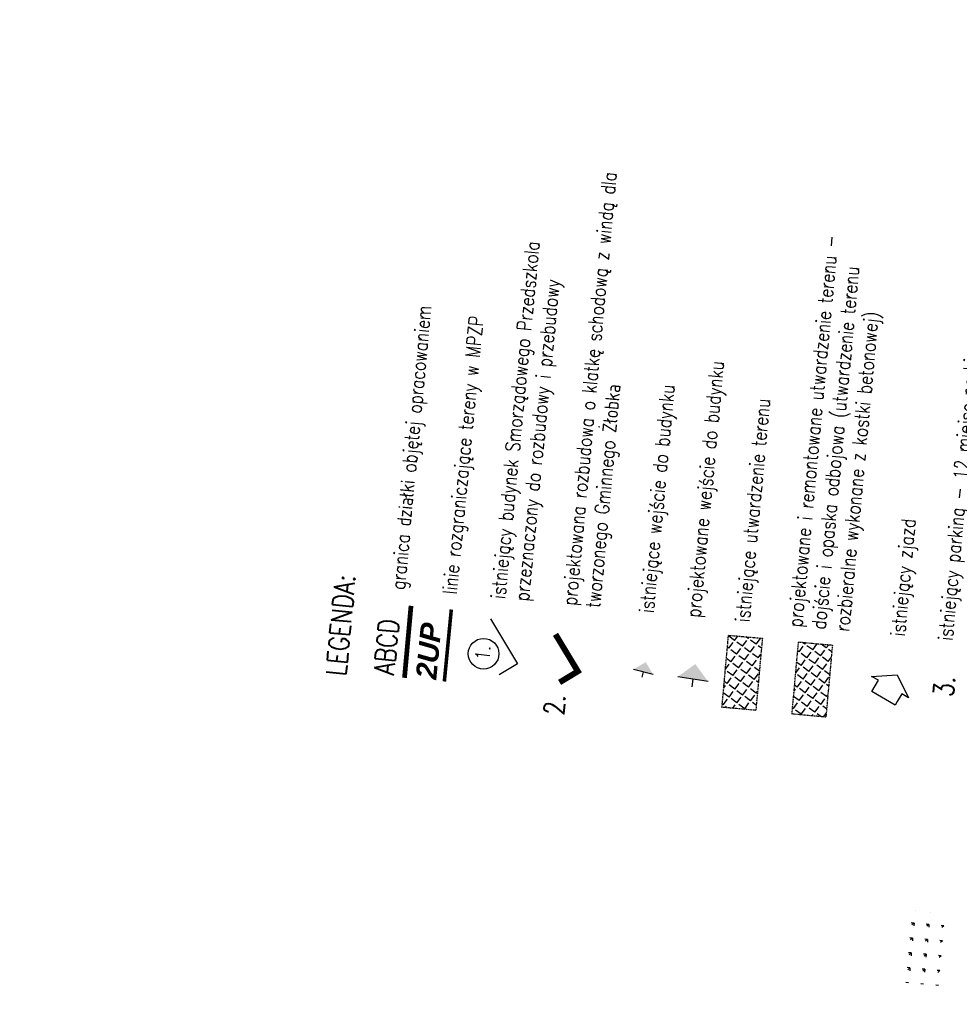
# Model space of a CAD drawing. Extents: x -38969 to 27108, y -24488 to 212598.
# Tile 96 of 256: x -18632 to -10682, y 39061 to 47396. Entities that reach past the tile are written whole.
import ezdxf
from ezdxf import colors
from ezdxf.entities.mleader import LeaderData, LeaderLine
from ezdxf.math import Vec2, Vec3

# ---------------------------------------------------------------- set-up
doc = ezdxf.new("R2010")
doc.units = 0
doc.header["$LTSCALE"] = 100
doc.header["$MEASUREMENT"] = 0
doc.linetypes.add('ACAD_ISO03W100', pattern=[30, 12, -18])
doc.linetypes.add('DASHED22', pattern=[0.15, 0.1, -0.05])
for name, color, linetype in [('T_1-granice', 70, 'CONTINUOUS'), ('T_1-HAT', 6, 'CONTINUOUS'), ('T_1-MIEJSCOWY PLAN LINIE', 253, 'CONTINUOUS'), ('T_1-mur', 3, 'CONTINUOUS'), ('T_1-MUW', 1, 'CONTINUOUS'), ('T_1-POW', 123, 'DASHED22'), ('t_1-TXT', 123, 'CONTINUOUS'), ('t_1-TXT1000', 123, 'CONTINUOUS')]:
    doc.layers.add(name, color=color, linetype=linetype)
doc.styles.add('Arial', font='arial.ttf')
doc.styles.add('ROMANS', font='ROMANS.shx', dxfattribs={"width": 0.8})
doc.styles.get("Standard").update_dxf_attribs({"font": 'romans.shx', "width": 0.7})
pattern_1 = [(53.36115, (-3895.145, 15528.38), (-66.19908, 49.23345), [60, -22.5]), (143.36115, (-3895.145, 15528.38), (-49.23345, -66.19908), [60, -22.5])]

msp = doc.modelspace()

# ---------------------------------------------------------------- hatches: boundary and pattern name
at = {"layer": 'T_1-HAT'}
h = msp.add_hatch(dxfattribs=at)
h.set_pattern_fill('ANGLE', color=256, scale=300, angle=-31.130865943)
h.set_pattern_definition(pattern_1)
h.paths.add_polyline_path([(-12689.68942, 41575.55073), (-12634.51427, 42185.58184), (-12348.12269, 42159.67874), (-12403.29784, 41549.64763)])
at = {"layer": 'T_1-HAT', "true_color": 0x0844f7}
h = msp.add_hatch(dxfattribs=at)
h.set_pattern_fill('ANGLE', color=160, scale=300, angle=-31.130865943)
h.set_pattern_definition(pattern_1)
h.paths.add_polyline_path([(-12096.99936, 41518.39784), (-12041.82421, 42128.42896), (-11755.43263, 42102.52586), (-11810.60778, 41492.49474)])
at = {"layer": 'T_1-HAT', "true_color": 0x77f906}
h = msp.add_hatch(dxfattribs=at)
h.set_pattern_fill('GRASS', color=70, scale=5, angle=-31.130865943)
h.set_pattern_definition([(219.832, (-10857.67, 39220.03), (-11.44, -126.484), [23.812, -155.793]), (174.832, (-10857.67, 39220.03), (-11.44, -126.484), [23.812, -103.188]), (264.832, (-10857.67, 39220.03), (126.484, -11.44), [23.812, -103.187])])
h.paths.add_polyline_path([(-11144.06466, 39245.93328), (-11088.88951, 39855.96439), (-10802.49793, 39830.06129), (-10857.67308, 39220.03018)])
at = {"layer": 'T_1-mur', "linetype": 'Continuous', "lineweight": 0, "true_color": 0x030303}
for points in [[(-13334.6386, 41958.11754), (-13439.67969, 41896.11355), (-13272.63461, 41853.07645)], [(-12915.64556, 41941.87261), (-13063.39436, 41833.95564), (-12807.72859, 41794.12381)]]:
    msp.add_hatch(color=18, dxfattribs=at).paths.add_polyline_path(points)

# ---------------------------------------------------------------- linework, layer by layer
at = {"layer": 'T_1-granice', "color": 200, "linetype": 'ACAD_ISO03W100', "ltscale": 0.1, "true_color": 0xba03fc, "const_width": 40}
msp.add_lwpolyline([(-15375.95706, 41824.96436), (-15320.81215, 42434.66117)], dxfattribs=at)
at = {"layer": 'T_1-MIEJSCOWY PLAN LINIE', "color": 251, "ltscale": 4, "true_color": 0x525252, "const_width": 30}
msp.add_lwpolyline([(-15038.73867, 41794.07217), (-14979.97855, 42403.42961)], dxfattribs=at)
at = {"layer": 'T_1-mur', "color": 18, "linetype": 'Continuous', "true_color": 0x030303}
for p, q in [((-13272.63461, 41853.07645), (-13439.67969, 41896.11355)), ((-13356.15715, 41874.595), (-13367.29874, 41831.34982)), ((-12807.72859, 41794.12381), (-13063.39436, 41833.95564)), ((-12935.56148, 41814.03973), (-12945.87327, 41747.85213))]:
    msp.add_line(p, q, dxfattribs=at)
at = {"layer": 'T_1-mur', "color": 3, "ltscale": 0.6, "const_width": 50}
msp.add_lwpolyline([(-14098.21088, 42193.17575), (-13909.10051, 41879.94102), (-14063.78414, 41786.5533)], dxfattribs=at)
at = {"layer": 'T_1-mur'}
msp.add_lwpolyline([(-11225.00185, 41593.00999), (-11422.38311, 41708.35908), (-11366.36859, 41804.20912), (-11423.09259, 41837.35848), (-11207.45319, 41849.58906), (-11112.26334, 41655.71067), (-11168.98733, 41688.86003), (-11205.90961, 41625.67994)], close=True, dxfattribs=at)
at = {"layer": 'T_1-MUW', "linetype": 'Continuous'}
msp.add_lwpolyline([(-14647.90686, 42325.01372), (-14419.2982, 41943.19218), (-14574.32389, 41850.37339)], dxfattribs=at)
at = {"layer": 'T_1-POW'}
for points in [[(-12689.68942, 41575.55073), (-12634.51427, 42185.58184), (-12348.12269, 42159.67874), (-12403.29784, 41549.64763)], [(-12096.99936, 41518.39784), (-12041.82421, 42128.42896), (-11755.43263, 42102.52586), (-11810.60778, 41492.49474)]]:
    msp.add_lwpolyline(points, close=True, dxfattribs=at)
at = {"layer": 't_1-TXT'}
msp.add_circle((-14706.89992, 42029.08009), 129.66761, dxfattribs=at)

# ---------------------------------------------------------------- texts
at = {"layer": 'T_1-MIEJSCOWY PLAN LINIE', "color": 251, "ltscale": 4, "true_color": 0x525252, "insert": (-15281.25784, 41824.36558), "char_height": 175, "width": 634.5201813, "attachment_point": 1, "rotation": 84.550811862, "style": 'Arial'}
msp.add_mtext('{\\fArial|b1|i1|c238|p34;2UP}', dxfattribs=at)
at = {"layer": 'T_1-mur', "ltscale": 0.6, "style": 'ROMANS', "width": 0.8}
msp.add_text('1.', height=119.808, rotation=84.463693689, dxfattribs=at).set_placement((-14659.32653, 41970.55272))
at = {"layer": 't_1-TXT', "ltscale": 4, "char_height": 120, "attachment_point": 1, "style": 'ROMANS'}
for s, insert, width, rotation in [('istniejący budynek Smorządowego Przedszkola przeznaczony do rozbudowy i przebudowy', (-14644.28534, 42501.15529), 3762.9288394, 84.469651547), ('istniejący parking - 12 miejsc parkingowych', (-10859.47998, 42147.63679), 3477.63728, 84.687388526), ('linie rozgraniczające tereny w MPZP', (-15054.0269, 42540.66652), 3762.9288394, 84.469651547), ('istniejący zjazd ', (-11262.32174, 42184.0724), 3477.63728, 84.687388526)]:
    msp.add_mtext(s, dxfattribs=dict(at, insert=insert, width=width, rotation=rotation))
at = {"layer": 't_1-TXT1000', "style": 'ROMANS', "width": 0.8}
for s, p in [('granica działki objętej opracowaniem', (-15372.92085, 42567.54501)), ('projektowane wejście do budynku', (-12874.0064, 42332.17491)), ('istniejące wejście do budynku', (-13269.06358, 42370.27013))]:
    msp.add_text(s, height=120, rotation=84.680154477, dxfattribs=at).set_placement(p)
at = {"layer": 't_1-TXT1000', "color": 60, "style": 'ROMANS', "width": 0.8}
for s, p in [('LEGENDA:', (-15870.3333, 41836.79457)), ('ABCD', (-15465.49896, 41845.1199)), ('3.', (-10733.85992, 41658.70154)), ('2.', (-14029.34108, 41502.25648))]:
    msp.add_text(s, height=170, rotation=84.680154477, dxfattribs=at).set_placement(p)
at = {"layer": 't_1-TXT1000', "insert": (-14041.00251, 42443.17239), "char_height": 120, "width": 4617.7071558, "attachment_point": 1, "rotation": 84.680154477, "style": 'ROMANS'}
msp.add_mtext('projektowana rozbudowa o klatkę schodową z windą dla tworzonego Gminnego Żłobka', dxfattribs=at)
at = {"layer": 't_1-TXT1000', "ltscale": 4, "char_height": 120, "width": 3677.3801344, "attachment_point": 1, "rotation": 84.680154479, "style": 'ROMANS'}
for s, insert in [('projektowane i remontowane utwardzenie terenu - dojście i opaska odbojowa (utwardzenie terenu rozbieralne wykonane z kostki betonowej) ', (-12132.13522, 42261.31001)), ('istniejące utwardzenie terenu ', (-12577.15292, 42304.2229))]:
    msp.add_mtext(s, dxfattribs=dict(at, insert=insert))

# ---------------------------------------------------------------- leaders
at = {"layer": 't_1-TXT', "ltscale": 0.6}
ml = msp.add_multileader_mtext('Standard', dxfattribs=at)
ml.set_content('ppp=297,30', color=256)
ml.set_leader_properties()
ml.build(insert=Vec2(0, 0))
ml.multileader.update_dxf_attribs({"dogleg_length": 0.36, "arrow_head_size": 0.09})
ctx = ml.context
ctx.base_point, ctx.char_height, ctx.arrow_head_size, ctx.landing_gap_size, ctx.plane_origin, ctx.plane_x_axis, ctx.plane_y_axis = Vec3(-32072.77193, 59913.30266), 100, 0.09, 0.045, Vec3(-30900.37988, 64272.54371), Vec3(0.081927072, 0.996638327), Vec3(-0.996638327, 0.081927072)
notes = []
notes.append((ctx, [(0, (0, 0, 0), (0, 0), (1, 0), 1, [])]))
ctx.mtext.insert, ctx.mtext.text_direction, ctx.mtext.rotation, ctx.mtext.flow_direction = Vec3(-32139.2108, 59918.80931), Vec3(0.081927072, 0.996638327), 1.4887773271, 5
ml = msp.add_multileader_mtext('Standard', dxfattribs=at)
ml.set_content('1kond.', color=256)
ml.set_leader_properties()
ml.build(insert=Vec2(0, 0))
ml.multileader.update_dxf_attribs({"dogleg_length": 0.36, "arrow_head_size": 0.09})
ctx = ml.context
ctx.base_point, ctx.char_height, ctx.arrow_head_size, ctx.landing_gap_size, ctx.plane_origin, ctx.plane_x_axis, ctx.plane_y_axis = Vec3(-32578.38797, 60152.18437), 100, 0.09, 0.045, Vec3(-31833.25262, 57759.6945), Vec3(0.0858985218, 0.9963038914), Vec3(-0.9963038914, 0.0858985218)
ctx.text_align_type = 2
notes.append((ctx, [(0, (0, 0, 0), (0, 0), (1, 0), 1, [])]))
ctx.mtext.insert, ctx.mtext.text_direction, ctx.mtext.rotation, ctx.mtext.alignment, ctx.mtext.flow_direction = Vec3(-32597.43945, 60513.29581), Vec3(0.0858985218, 0.9963038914), 1.4847918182, 3, 5
for ctx, leaders in notes:
    for number, flags, end, landing, length, lines in leaders:
        leader = LeaderData()
        leader.index, (leader.has_last_leader_line, leader.has_dogleg_vector, leader.attachment_direction) = number, flags
        leader.last_leader_point, leader.dogleg_vector, leader.dogleg_length = Vec3(end), Vec3(landing), length
        for number, points, colour, breaks in lines:
            line = LeaderLine()
            line.index, line.vertices, line.color, line.breaks = number, Vec3.list(points), colors.encode_raw_color(colour), breaks
            leader.lines.append(line)
        ctx.leaders.append(leader)

doc.saveas('drawing.dxf')
